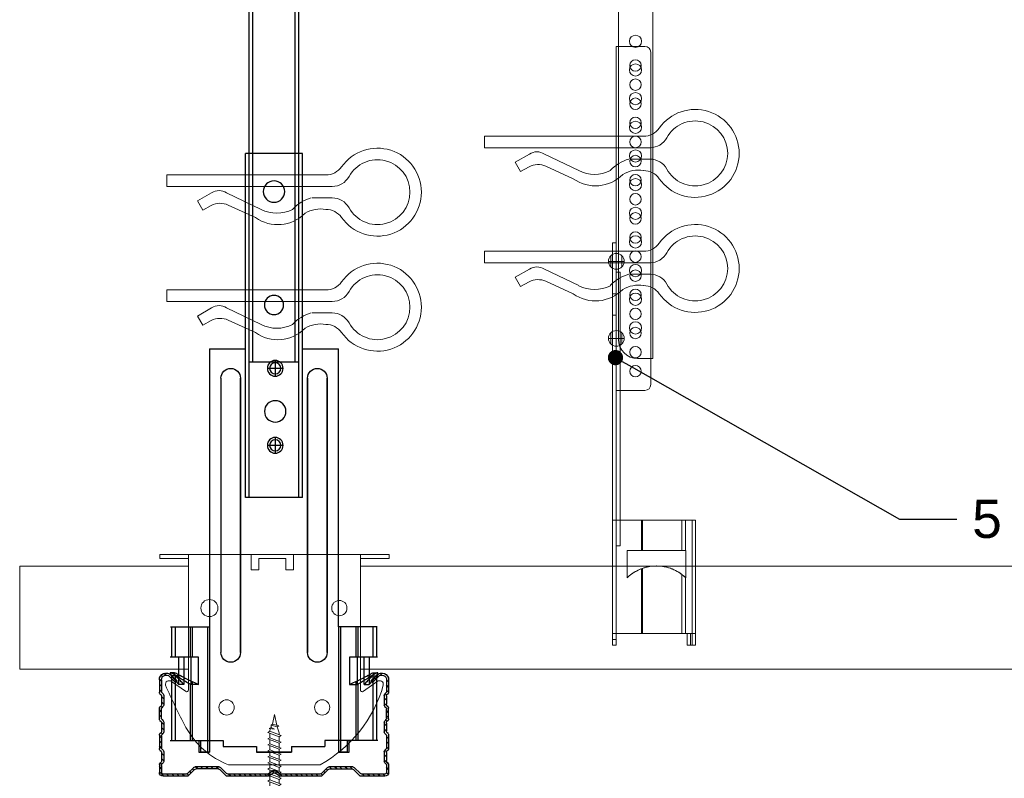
# Model space of a CAD drawing. Header units: millimetres. Extents: x 2264 to 5026, y 1272 to 2447.
# Tile 7 of 18: x 2745 to 3003, y 1948 to 2146. Entities that reach past the tile are written whole.
import ezdxf
from ezdxf import colors
from ezdxf.entities.mleader import LeaderData, LeaderLine
from ezdxf.math import Vec2, Vec3

# ---------------------------------------------------------------- set-up
doc = ezdxf.new("R2010")
doc.units = ezdxf.units.MM
doc.layers.add('_RIGIPS AKCESORIA', color=7, linetype='Continuous', lineweight=18)
doc.layers.add('_RIGIPS PROFIL', color=7, linetype='Continuous', lineweight=18)
doc.styles.get("Standard").update_dxf_attribs({"font": 'arial.ttf'})

# ---------------------------------------------------------------- blocks, each defined once
blk = doc.blocks.new('wieszak noniuszowy bok')
at = {"layer": '_RIGIPS AKCESORIA', "lineweight": 0}
for p, q in [((1390.98, 5092.86), (1390.98, 5179.86)), ((1392.48, 5181.36), (1399.98, 5181.36)), ((1399.98, 5024.65), (1399.98, 5181.36)), ((1399.98, 5129.95), (1399.97, 5129.95)), ((1399.98, 5129.95), (1401, 5129.95)), ((1401, 5129.95), (1401, 5024.65)), ((1401, 5129.95), (1401, 5129.95)), ((1398.54, 5126.58), (1398.54, 5123.65)), ((1399.98, 5126.06), (1399.98, 5102.02)), ((1401.42, 5126.58), (1401.42, 5123.65)), ((1398.96, 5122.28), (1399.98, 5122.28)), ((1398.96, 5122.28), (1399.98, 5122.28)), ((1398.96, 5122.28), (1398.96, 5050.72)), ((1399.98, 5116.66), (1401, 5116.66)), ((1399.98, 5116.63), (1399.98, 5116.66)), ((1399.98, 5116.66), (1399.98, 5116.63)), ((1399.98, 5116.62), (1399.98, 5116.63)), ((1399.98, 5116.63), (1399.98, 5116.56)), ((1399.98, 5116.55), (1399.98, 5116.63)), ((1399.98, 5116.63), (1399.98, 5116.55)), ((1399.98, 5116.55), (1399.98, 5116.62)), ((1399.98, 5116.56), (1399.98, 5116.43)), ((1399.98, 5116.42), (1399.98, 5116.55)), ((1399.98, 5116.41), (1399.98, 5116.55)), ((1399.98, 5116.55), (1399.98, 5116.41)), ((1399.98, 5116.43), (1399.98, 5116.25)), ((1399.98, 5116.24), (1399.98, 5116.42)), ((1399.98, 5116.21), (1399.98, 5116.41)), ((1399.98, 5116.41), (1399.98, 5116.21)), ((1399.98, 5116.25), (1399.98, 5116.01)), ((1399.98, 5116), (1399.98, 5116.24)), ((1399.98, 5115.97), (1399.98, 5116.21)), ((1399.98, 5116.21), (1399.98, 5115.97)), ((1399.98, 5116.01), (1399.98, 5115.74)), ((1399.98, 5115.71), (1399.98, 5116)), ((1399.98, 5115.69), (1399.98, 5115.97)), ((1399.98, 5115.97), (1399.98, 5115.69)), ((1399.98, 5115.74), (1399.98, 5115.41)), ((1399.98, 5115.38), (1399.98, 5115.71)), ((1399.98, 5115.37), (1399.98, 5115.69)), ((1399.98, 5115.69), (1399.98, 5115.37)), ((1399.98, 5115.41), (1399.98, 5115.05)), ((1399.98, 5115.02), (1399.98, 5115.38)), ((1399.98, 5115.02), (1399.98, 5115.37)), ((1399.98, 5115.37), (1399.98, 5115.02)), ((1399.98, 5115.05), (1399.98, 5114.67)), ((1399.98, 5114.65), (1399.98, 5115.02)), ((1399.98, 5114.64), (1399.98, 5115.02)), ((1399.98, 5115.02), (1399.98, 5114.64)), ((1399.98, 5114.67), (1399.98, 5114.28)), ((1399.98, 5114.25), (1399.98, 5114.65)), ((1399.98, 5114.25), (1399.98, 5114.64)), ((1399.98, 5114.64), (1399.98, 5114.25)), ((1399.98, 5114.28), (1399.98, 5113.88)), ((1399.98, 5113.85), (1399.98, 5114.25)), ((1399.98, 5113.84), (1399.98, 5114.25)), ((1399.98, 5114.25), (1399.98, 5113.84)), ((1399.98, 5113.88), (1399.98, 5113.48)), ((1399.98, 5113.46), (1399.98, 5113.85)), ((1399.98, 5113.84), (1399.98, 5113.44)), ((1399.98, 5113.44), (1399.98, 5113.84)), ((1399.98, 5113.48), (1399.98, 5113.1)), ((1399.98, 5113.07), (1399.98, 5113.46)), ((1399.98, 5113.44), (1399.98, 5113.06)), ((1399.98, 5113.06), (1399.98, 5113.44)), ((1399.98, 5113.1), (1399.98, 5112.75)), ((1399.98, 5112.72), (1399.98, 5113.07)), ((1399.98, 5113.06), (1399.98, 5112.68)), ((1399.98, 5112.68), (1399.98, 5113.06)), ((1399.98, 5112.75), (1399.98, 5112.42)), ((1399.98, 5112.4), (1399.98, 5112.72)), ((1399.98, 5112.68), (1399.98, 5112.33)), ((1399.98, 5112.33), (1399.98, 5112.68)), ((1399.98, 5112.42), (1399.98, 5112.14)), ((1399.98, 5112.12), (1399.98, 5112.4)), ((1399.98, 5112.33), (1399.98, 5112)), ((1399.98, 5112), (1399.98, 5112.33)), ((1399.98, 5112.14), (1399.98, 5111.9)), ((1399.98, 5111.89), (1399.98, 5112.12)), ((1399.98, 5112), (1399.98, 5111.72)), ((1399.98, 5111.72), (1399.98, 5112)), ((1399.98, 5111.9), (1399.98, 5111.72)), ((1399.98, 5111.72), (1399.98, 5111.89)), ((1399.98, 5111.72), (1399.98, 5111.6)), ((1399.98, 5111.59), (1399.98, 5111.72)), ((1399.98, 5111.72), (1399.98, 5111.48)), ((1399.98, 5111.48), (1399.98, 5111.72)), ((1399.98, 5111.6), (1399.98, 5111.54)), ((1399.98, 5111.53), (1399.98, 5111.59)), ((1399.98, 5111.54), (1399.98, 5111.53)), ((1399.98, 5111.48), (1399.98, 5111.29)), ((1399.98, 5111.29), (1399.98, 5111.48)), ((1399.98, 5111.29), (1399.98, 5111.15)), ((1399.98, 5111.15), (1399.98, 5111.29)), ((1399.98, 5111.15), (1399.98, 5111.06)), ((1399.98, 5111.06), (1399.98, 5111.15)), ((1399.98, 5111.06), (1399.98, 5111.04)), ((1399.98, 5111.04), (1399.98, 5111.06)), ((1399.98, 5111.04), (1401, 5111.04)), ((1398.54, 5106.42), (1398.54, 5103.49)), ((1401.42, 5106.42), (1401.42, 5103.49)), ((1399.98, 5102.02), (1399.98, 5102.1)), ((1399.98, 5091.36), (1392.48, 5091.36)), ((1400.98, 5057.36), (1379.24, 5057.36)), ((1379.24, 5057.36), (1379.24, 5024.65)), ((1380.12, 5057.36), (1380.12, 5024.65)), ((1381.9, 5057.36), (1381.9, 5049.5)), ((1382.79, 5057.36), (1382.79, 5049.5)), ((1393.13, 5057.36), (1393.13, 5049.5)), ((1393.4, 5057.36), (1393.4, 5049.5)), ((1400.98, 5057.36), (1401, 5057.36)), ((1401, 5057.36), (1400.98, 5057.36)), ((1398.96, 5050.72), (1399.98, 5050.72)), ((1381.81, 5042.35), (1381.81, 5049.5)), ((1397.14, 5049.5), (1381.81, 5049.5)), ((1397.14, 5042.35), (1397.14, 5049.5)), ((1386.15, 5044.9), (1385.83, 5044.8)), ((1385.83, 5044.8), (1386.15, 5044.9)), ((1385.85, 5044.8), (1386.31, 5044.95)), ((1386.31, 5044.95), (1385.85, 5044.8)), ((1386.48, 5045), (1386.15, 5044.9)), ((1386.15, 5044.9), (1386.48, 5045)), ((1386.31, 5044.95), (1386.68, 5045.06)), ((1386.68, 5045.06), (1386.31, 5044.95)), ((1386.81, 5045.09), (1386.48, 5045)), ((1386.48, 5045), (1386.81, 5045.09)), ((1386.68, 5045.06), (1387.07, 5045.15)), ((1387.07, 5045.15), (1386.68, 5045.06)), ((1387.15, 5045.16), (1386.81, 5045.09)), ((1386.81, 5045.09), (1387.15, 5045.16)), ((1387.07, 5045.15), (1387.47, 5045.23)), ((1387.47, 5045.23), (1387.07, 5045.15)), ((1387.49, 5045.23), (1387.15, 5045.16)), ((1387.15, 5045.16), (1387.49, 5045.23)), ((1387.47, 5045.23), (1387.87, 5045.3)), ((1387.87, 5045.3), (1387.47, 5045.23)), ((1387.83, 5045.29), (1387.49, 5045.23)), ((1387.49, 5045.23), (1387.83, 5045.29)), ((1388.14, 5045.33), (1387.83, 5045.29)), ((1387.83, 5045.29), (1388.14, 5045.33)), ((1387.87, 5045.3), (1388.29, 5045.34)), ((1388.29, 5045.34), (1387.87, 5045.3)), ((1388.46, 5045.36), (1388.14, 5045.33)), ((1388.14, 5045.33), (1388.46, 5045.36)), ((1388.29, 5045.34), (1388.72, 5045.39)), ((1388.72, 5045.39), (1388.29, 5045.34)), ((1388.8, 5045.39), (1388.46, 5045.36)), ((1388.46, 5045.36), (1388.8, 5045.39)), ((1388.72, 5045.39), (1389.15, 5045.4)), ((1389.15, 5045.4), (1388.72, 5045.39)), ((1389.13, 5045.4), (1388.8, 5045.39)), ((1388.8, 5045.39), (1389.13, 5045.4)), ((1389.47, 5045.41), (1389.13, 5045.4)), ((1389.13, 5045.4), (1389.47, 5045.41)), ((1389.15, 5045.4), (1389.58, 5045.41)), ((1389.58, 5045.41), (1389.15, 5045.4)), ((1389.47, 5045.41), (1389.46, 5045.41)), ((1389.47, 5045.41), (1389.46, 5045.41)), ((1389.82, 5045.4), (1389.47, 5045.41)), ((1389.47, 5045.41), (1389.82, 5045.4)), ((1389.58, 5045.41), (1390.02, 5045.39)), ((1390.02, 5045.39), (1389.58, 5045.41)), ((1390.16, 5045.39), (1389.82, 5045.4)), ((1389.82, 5045.4), (1390.16, 5045.39)), ((1390.02, 5045.39), (1390.46, 5045.37)), ((1390.46, 5045.37), (1390.02, 5045.39)), ((1390.51, 5045.36), (1390.16, 5045.39)), ((1390.16, 5045.39), (1390.51, 5045.36)), ((1390.46, 5045.37), (1390.89, 5045.32)), ((1390.89, 5045.32), (1390.46, 5045.37)), ((1390.86, 5045.32), (1390.51, 5045.36)), ((1390.51, 5045.36), (1390.86, 5045.32)), ((1391.21, 5045.27), (1390.86, 5045.32)), ((1390.86, 5045.32), (1391.21, 5045.27)), ((1390.89, 5045.32), (1391.33, 5045.25)), ((1391.33, 5045.25), (1390.89, 5045.32)), ((1391.55, 5045.21), (1391.21, 5045.27)), ((1391.21, 5045.27), (1391.55, 5045.21)), ((1391.33, 5045.25), (1391.75, 5045.17)), ((1391.75, 5045.17), (1391.33, 5045.25)), ((1391.89, 5045.14), (1391.55, 5045.21)), ((1391.55, 5045.21), (1391.89, 5045.14)), ((1391.75, 5045.17), (1392.17, 5045.07)), ((1392.17, 5045.07), (1391.75, 5045.17)), ((1392.22, 5045.07), (1391.89, 5045.14)), ((1391.89, 5045.14), (1392.22, 5045.07)), ((1392.17, 5045.07), (1392.57, 5044.97)), ((1392.57, 5044.97), (1392.17, 5045.07)), ((1392.55, 5044.98), (1392.22, 5045.07)), ((1392.22, 5045.07), (1392.55, 5044.98)), ((1393.17, 5044.78), (1392.55, 5044.98)), ((1392.55, 5044.98), (1393.17, 5044.78)), ((1392.57, 5044.97), (1392.96, 5044.85)), ((1392.96, 5044.85), (1392.57, 5044.97)), ((1381.81, 5042.35), (1381.8, 5042.35)), ((1381.81, 5042.35), (1381.8, 5042.35)), ((1381.81, 5042.35), (1382.29, 5042.77)), ((1382.29, 5042.77), (1381.81, 5042.35)), ((1381.81, 5042.35), (1381.86, 5042.39)), ((1381.86, 5042.39), (1381.81, 5042.35)), ((1381.86, 5042.39), (1381.9, 5042.43)), ((1381.9, 5042.43), (1381.86, 5042.39)), ((1381.9, 5042.43), (1381.98, 5042.51)), ((1381.98, 5042.51), (1381.9, 5042.43)), ((1381.9, 5042.43), (1381.9, 5027.72)), ((1381.98, 5042.51), (1382.21, 5042.72)), ((1382.21, 5042.72), (1381.98, 5042.51)), ((1382.21, 5042.72), (1382.46, 5042.91)), ((1382.46, 5042.91), (1382.21, 5042.72)), ((1382.29, 5042.77), (1382.79, 5043.18)), ((1382.79, 5043.18), (1382.29, 5042.77)), ((1382.46, 5042.91), (1382.71, 5043.12)), ((1382.71, 5043.12), (1382.46, 5042.91)), ((1382.71, 5043.12), (1382.98, 5043.31)), ((1382.98, 5043.31), (1382.71, 5043.12)), ((1383.01, 5043.34), (1382.79, 5043.18)), ((1382.79, 5043.18), (1383.01, 5043.34)), ((1382.79, 5043.18), (1382.79, 5027.72)), ((1382.98, 5043.31), (1383.31, 5043.54)), ((1383.31, 5043.54), (1382.98, 5043.31)), ((1383.24, 5043.5), (1383.01, 5043.34)), ((1383.01, 5043.34), (1383.24, 5043.5)), ((1383.66, 5043.77), (1383.24, 5043.5)), ((1383.24, 5043.5), (1383.66, 5043.77)), ((1383.31, 5043.54), (1383.68, 5043.78)), ((1383.68, 5043.78), (1383.31, 5043.54)), ((1384.13, 5044.04), (1383.66, 5043.77)), ((1383.66, 5043.77), (1384.13, 5044.04)), ((1383.68, 5043.78), (1384.07, 5044.01)), ((1384.07, 5044.01), (1383.68, 5043.78)), ((1384.07, 5044.01), (1384.49, 5044.23)), ((1384.49, 5044.23), (1384.07, 5044.01)), ((1384.65, 5044.31), (1384.13, 5044.04)), ((1384.13, 5044.04), (1384.65, 5044.31)), ((1384.49, 5044.23), (1384.92, 5044.44)), ((1384.92, 5044.44), (1384.49, 5044.23)), ((1384.93, 5044.44), (1384.65, 5044.31)), ((1384.65, 5044.31), (1384.93, 5044.44)), ((1384.92, 5044.44), (1385.38, 5044.63)), ((1385.38, 5044.63), (1384.92, 5044.44)), ((1385.23, 5044.57), (1384.93, 5044.44)), ((1384.93, 5044.44), (1385.23, 5044.57)), ((1385.53, 5044.69), (1385.23, 5044.57)), ((1385.23, 5044.57), (1385.53, 5044.69)), ((1385.34, 5044.62), (1385.33, 5044.62)), ((1385.34, 5044.62), (1385.33, 5044.62)), ((1385.38, 5044.63), (1385.85, 5044.8)), ((1385.85, 5044.8), (1385.38, 5044.63)), ((1385.83, 5044.8), (1385.53, 5044.69)), ((1385.53, 5044.69), (1385.83, 5044.8)), ((1392.96, 5044.85), (1393.41, 5044.69)), ((1393.41, 5044.69), (1392.96, 5044.85)), ((1393.13, 5044.79), (1393.13, 5027.72)), ((1393.54, 5044.63), (1393.17, 5044.78)), ((1393.17, 5044.78), (1393.54, 5044.63)), ((1393.4, 5044.69), (1393.4, 5027.72)), ((1393.41, 5044.69), (1393.86, 5044.51)), ((1393.86, 5044.51), (1393.41, 5044.69)), ((1393.92, 5044.48), (1393.54, 5044.63)), ((1393.54, 5044.63), (1393.92, 5044.48)), ((1393.6, 5044.62), (1393.59, 5044.62)), ((1393.6, 5044.62), (1393.59, 5044.62)), ((1393.86, 5044.51), (1394.29, 5044.31)), ((1394.29, 5044.31), (1393.86, 5044.51)), ((1394.29, 5044.31), (1393.92, 5044.48)), ((1393.92, 5044.48), (1394.29, 5044.31)), ((1394.65, 5044.13), (1394.29, 5044.31)), ((1394.29, 5044.31), (1394.72, 5044.09)), ((1394.72, 5044.09), (1394.29, 5044.31)), ((1394.29, 5044.31), (1394.65, 5044.13)), ((1395, 5043.94), (1394.65, 5044.13)), ((1394.65, 5044.13), (1395, 5043.94)), ((1394.72, 5044.09), (1395.13, 5043.86)), ((1395.13, 5043.86), (1394.72, 5044.09)), ((1395.35, 5043.73), (1395, 5043.94)), ((1395, 5043.94), (1395.35, 5043.73)), ((1395.13, 5043.86), (1395.53, 5043.61)), ((1395.53, 5043.61), (1395.13, 5043.86)), ((1395.67, 5043.52), (1395.35, 5043.73)), ((1395.35, 5043.73), (1395.67, 5043.52)), ((1395.53, 5043.61), (1395.92, 5043.35)), ((1395.92, 5043.35), (1395.53, 5043.61)), ((1396, 5043.29), (1395.67, 5043.52)), ((1395.67, 5043.52), (1396, 5043.29)), ((1395.92, 5043.35), (1396.3, 5043.07)), ((1396.3, 5043.07), (1395.92, 5043.35)), ((1396.3, 5043.06), (1396, 5043.29)), ((1396, 5043.29), (1396.3, 5043.06)), ((1396.3, 5043.07), (1396.73, 5042.72)), ((1396.73, 5042.72), (1396.3, 5043.07)), ((1396.59, 5042.83), (1396.3, 5043.06)), ((1396.3, 5043.06), (1396.59, 5042.83)), ((1396.87, 5042.59), (1396.59, 5042.83)), ((1396.59, 5042.83), (1396.87, 5042.59)), ((1396.73, 5042.72), (1397.14, 5042.35)), ((1397.14, 5042.35), (1396.73, 5042.72)), ((1397.14, 5042.35), (1396.87, 5042.59)), ((1396.87, 5042.59), (1397.14, 5042.35)), ((1397.14, 5042.35), (1397.13, 5042.35)), ((1397.14, 5042.35), (1397.13, 5042.35)), ((1379.24, 5027.72), (1401, 5027.72)), ((1380.57, 5027.72), (1380.57, 5024.65)), ((1381.46, 5024.65), (1381.46, 5027.72)), ((1379.24, 5024.65), (1381.46, 5024.65)), ((1399.98, 5026.19), (1401, 5026.19)), ((1401, 5024.65), (1399.98, 5024.65))]:
    blk.add_line(p, q, dxfattribs=at)
at = {"layer": '_RIGIPS AKCESORIA'}
for p, q in [((1397.92, 5125.12), (1402.03, 5125.12)), ((1397.92, 5104.96), (1402.03, 5104.96))]:
    blk.add_line(p, q, dxfattribs=at)
for centre, radius in [((1394.98, 5176.36), 1.5), ((1394.98, 5171.36), 1.5), ((1394.98, 5166.36), 1.5), ((1394.98, 5161.36), 1.5), ((1394.98, 5156.36), 1.5), ((1394.98, 5151.36), 1.5), ((1394.98, 5146.36), 1.5), ((1394.98, 5141.36), 1.5), ((1394.98, 5136.36), 1.5), ((1394.98, 5131.36), 1.5), ((1394.98, 5126.36), 1.5), ((1399.98, 5125.12), 2.06), ((1394.98, 5121.36), 1.5), ((1394.98, 5116.36), 1.5), ((1394.98, 5111.36), 1.5), ((1394.98, 5106.36), 1.5), ((1399.98, 5104.96), 2.06), ((1394.98, 5101.36), 1.5), ((1394.98, 5096.36), 1.5)]:
    blk.add_circle(centre, radius, dxfattribs=at)
at = {"layer": '_RIGIPS AKCESORIA', "lineweight": 0}
for centre, start, end in [((1392.48, 5179.86), 90, 180), ((1392.48, 5092.86), 180, 270)]:
    blk.add_arc(centre, 1.5, start, end, dxfattribs=at)
blk = doc.blocks.new('klamra')
at = {"layer": '_RIGIPS AKCESORIA'}
for p, q in [((6828.19, 2764.92), (6828.19, 2806.53)), ((6831.19, 2764.92), (6831.19, 2808.19)), ((6834.19, 2802.92), (6834.19, 2808.19)), ((6832.87, 2780.55), (6837.19, 2789.57)), ((6839.31, 2788.09), (6836.06, 2780.95)), ((6832.86, 2776.63), (6835, 2772.92)), ((6836.19, 2776.54), (6837.38, 2774.29)), ((6835, 2772.92), (6837.38, 2774.29)), ((6831.19, 2764.92), (6828.19, 2764.92))]:
    blk.add_line(p, q, dxfattribs=at)
for centre, radius, start, end in [((6832.69, 2820.02), 11.5, 305.1527, 234.8473), ((6832.69, 2820.02), 8.5, 298.7822, 241.2178), ((6826.19, 2808.19), 5, 0, 61.2178), ((6839.19, 2808.19), 5, 118.7822, 180), ((6823.19, 2806.53), 5, 0, 54.8473), ((6842.19, 2806.53), 5, 125.1527, 180), ((6845.23, 2805.18), 8.16, 170.4436, 210.2847), ((6843.93, 2805.32), 10.09, 195.2653, 228.1308), ((6831.19, 2793.92), 10, 324.3132, 45.573), ((6829.23, 2793.69), 8.97, 332.6387, 27.3613), ((6835.87, 2778.58), 3.59, 146.8414, 212.9715), ((6840.61, 2778.88), 5, 155.5109, 207.8622)]:
    blk.add_arc(centre, radius, start, end, dxfattribs=at)
blk = doc.blocks.new('noniusz gorny')
at = {"layer": '_RIGIPS AKCESORIA'}
for p, q in [((1619.18, 5099.69), (1619.18, 5389.69)), ((1628.18, 5104.69), (1628.18, 5368.79)), ((1623.18, 5099.69), (1619.18, 5099.69))]:
    blk.add_line(p, q, dxfattribs=at)
for centre in [(1623.73, 5182.69), (1623.73, 5175.19), (1623.73, 5167.69), (1623.73, 5160.19), (1623.73, 5152.69), (1623.73, 5145.19), (1623.73, 5137.69), (1623.73, 5130.19), (1623.73, 5122.69), (1623.73, 5115.19), (1623.73, 5107.69)]:
    blk.add_circle(centre, 1.6, dxfattribs=at)
blk.add_arc((1623.18, 5104.69), 5, 270, 0, dxfattribs=at)
blk = doc.blocks.new('CD 60 ULTRASTIL')
h = blk.add_hatch()
h.set_pattern_fill('ANSI31', color=256, scale=0.3, style=0)
h.paths.add_polyline_path([(542.88, 684.5, -0.302776), (543.49, 684.5), (544.54, 683.79, 0.148069), (544.85, 683.7), (555.42, 683.7, 0.198912), (555.81, 683.86), (557.38, 685.44, -0.198912), (557.77, 685.6), (563.59, 685.6, -0.198912), (563.98, 685.44), (565.55, 683.86, 0.198912), (565.94, 683.7), (572.18, 683.7, 0.414214), (573.18, 684.7), (573.18, 686.74, 0.198912), (573.02, 687.12), (572.74, 687.4, -0.198912), (572.58, 687.79), (572.58, 689.87, -0.198912), (572.74, 690.26), (573.02, 690.54, 0.198912), (573.18, 690.93), (573.18, 694.47, 0.198912), (573.02, 694.86), (572.74, 695.14, -0.198912), (572.58, 695.53), (572.58, 697.61, -0.198912), (572.74, 698), (573.02, 698.28, 0.198912), (573.18, 698.67), (573.18, 701.47, 0.198912), (573.02, 701.86), (572.74, 702.14, -0.198912), (572.58, 702.53), (572.58, 704.61, -0.198912), (572.74, 705), (573.02, 705.28, 0.198912), (573.18, 705.67), (573.18, 708.9, 0.666128), (570.12, 710.18), (568.55, 708.63), (568.93, 708.24), (570.5, 709.79, -0.666128), (572.63, 708.9), (572.63, 705.9, -0.198912), (572.47, 705.51), (572.19, 705.23, 0.198912), (572.03, 704.84), (572.03, 702.3, 0.198912), (572.19, 701.91), (572.47, 701.63, -0.198912), (572.63, 701.25), (572.63, 698.9, -0.198912), (572.47, 698.51), (572.19, 698.23, 0.198912), (572.03, 697.84), (572.03, 695.3, 0.198912), (572.19, 694.91), (572.47, 694.63, -0.198912), (572.63, 694.25), (572.63, 691.16, -0.198912), (572.47, 690.77), (572.19, 690.49, 0.198912), (572.03, 690.1), (572.03, 687.56, 0.198912), (572.19, 687.17), (572.47, 686.9, -0.198912), (572.63, 686.51), (572.63, 684.7, -0.414214), (572.18, 684.25), (566.17, 684.25, -0.198912), (565.78, 684.41), (564.2, 685.99, 0.198912), (563.82, 686.15), (557.55, 686.15, 0.198912), (557.16, 685.99), (555.58, 684.41, -0.198912), (555.19, 684.25), (545.01, 684.25, -0.148069), (544.71, 684.34), (543.49, 685.16, 0.302776), (542.88, 685.16), (541.65, 684.34, -0.148069), (541.35, 684.25), (531.17, 684.25, -0.198912), (530.78, 684.41), (529.2, 685.99, 0.198912), (528.82, 686.15), (522.55, 686.15, 0.198912), (522.16, 685.99), (520.58, 684.41, -0.198912), (520.19, 684.25), (514.18, 684.25, -0.414214), (513.73, 684.7), (513.73, 686.51, -0.198912), (513.89, 686.9), (514.17, 687.17, 0.198912), (514.33, 687.56), (514.33, 690.1, 0.198912), (514.17, 690.49), (513.89, 690.77, -0.198912), (513.73, 691.16), (513.73, 694.25, -0.198912), (513.89, 694.63), (514.17, 694.91, 0.198912), (514.33, 695.3), (514.33, 697.84, 0.198912), (514.17, 698.23), (513.89, 698.51, -0.198912), (513.73, 698.9), (513.73, 701.25, -0.198912), (513.89, 701.63), (514.17, 701.91, 0.198912), (514.33, 702.3), (514.33, 704.84, 0.198912), (514.17, 705.23), (513.89, 705.51, -0.198912), (513.73, 705.9), (513.73, 708.9, -0.666128), (515.86, 709.79), (517.43, 708.24), (517.81, 708.63), (516.25, 710.18, 0.666128), (513.18, 708.9), (513.18, 705.67, 0.198912), (513.34, 705.28), (513.62, 705, -0.198912), (513.78, 704.61), (513.78, 702.53, -0.198912), (513.62, 702.14), (513.34, 701.86, 0.198912), (513.18, 701.47), (513.18, 698.67, 0.198912), (513.34, 698.28), (513.62, 698, -0.198912), (513.78, 697.61), (513.78, 695.53, -0.198912), (513.62, 695.14), (513.34, 694.86, 0.198912), (513.18, 694.47), (513.18, 690.93, 0.198912), (513.34, 690.54), (513.62, 690.26, -0.198912), (513.78, 689.87), (513.78, 687.79, -0.198912), (513.62, 687.4), (513.34, 687.12, 0.198912), (513.18, 686.74), (513.18, 684.7, 0.414214), (514.18, 683.7), (520.42, 683.7, 0.198912), (520.81, 683.86), (522.38, 685.44, -0.198912), (522.77, 685.6), (528.59, 685.6, -0.198912), (528.98, 685.44), (530.55, 683.86, 0.198912), (530.94, 683.7), (541.51, 683.7, 0.148069), (541.82, 683.79)])
for p, q in [((513.18, 708.9), (513.18, 705.67)), ((513.73, 708.9), (513.73, 705.9)), ((515.86, 709.79), (517.43, 708.24)), ((516.25, 710.18), (517.81, 708.63)), ((517.43, 708.24), (517.81, 708.63)), ((570.12, 710.18), (568.55, 708.63)), ((568.93, 708.24), (568.55, 708.63)), ((570.5, 709.79), (568.93, 708.24)), ((572.63, 708.9), (572.63, 705.9)), ((573.18, 708.9), (573.18, 705.67)), ((513.34, 705.28), (513.62, 705)), ((513.78, 704.61), (513.78, 702.53)), ((513.89, 705.51), (514.17, 705.23)), ((514.33, 704.84), (514.33, 702.3)), ((572.03, 704.84), (572.03, 702.3)), ((572.47, 705.51), (572.19, 705.23)), ((572.58, 704.61), (572.58, 702.53)), ((573.02, 705.28), (572.74, 705)), ((513.18, 698.67), (513.18, 701.47)), ((513.34, 701.86), (513.62, 702.14)), ((513.73, 698.9), (513.73, 701.25)), ((513.89, 701.63), (514.17, 701.91)), ((572.47, 701.63), (572.19, 701.91)), ((572.63, 698.9), (572.63, 701.25)), ((573.02, 701.86), (572.74, 702.14)), ((573.18, 698.67), (573.18, 701.47)), ((513.34, 698.28), (513.62, 698)), ((513.89, 698.51), (514.17, 698.23)), ((572.47, 698.51), (572.19, 698.23)), ((573.02, 698.28), (572.74, 698)), ((513.78, 697.61), (513.78, 695.53)), ((514.33, 697.84), (514.33, 695.3)), ((572.03, 697.84), (572.03, 695.3)), ((572.58, 697.61), (572.58, 695.53)), ((513.18, 694.47), (513.18, 690.93)), ((513.34, 694.86), (513.62, 695.14)), ((513.73, 694.25), (513.73, 691.16)), ((513.89, 694.63), (514.17, 694.91)), ((572.47, 694.63), (572.19, 694.91)), ((572.63, 694.25), (572.63, 691.16)), ((573.02, 694.86), (572.74, 695.14)), ((573.18, 694.47), (573.18, 690.93)), ((513.34, 690.54), (513.62, 690.26)), ((513.89, 690.77), (514.17, 690.49)), ((572.47, 690.77), (572.19, 690.49)), ((573.02, 690.54), (572.74, 690.26)), ((513.78, 689.87), (513.78, 687.79)), ((514.33, 690.1), (514.33, 687.56)), ((572.03, 690.1), (572.03, 687.56)), ((572.58, 689.87), (572.58, 687.79)), ((513.18, 686.74), (513.18, 684.7)), ((513.34, 687.12), (513.62, 687.4)), ((513.73, 686.51), (513.73, 684.7)), ((513.89, 686.9), (514.17, 687.17)), ((520.58, 684.41), (522.16, 685.99)), ((520.81, 683.86), (522.38, 685.44)), ((522.55, 686.15), (528.82, 686.15)), ((528.59, 685.6), (522.77, 685.6)), ((530.55, 683.86), (528.98, 685.44)), ((530.78, 684.41), (529.2, 685.99)), ((555.58, 684.41), (557.16, 685.99)), ((555.81, 683.86), (557.38, 685.44)), ((557.55, 686.15), (563.82, 686.15)), ((557.77, 685.6), (563.59, 685.6)), ((565.55, 683.86), (563.98, 685.44)), ((565.78, 684.41), (564.2, 685.99)), ((572.47, 686.9), (572.19, 687.17)), ((572.63, 686.51), (572.63, 684.7)), ((573.02, 687.12), (572.74, 687.4)), ((573.18, 686.74), (573.18, 684.7)), ((514.18, 684.25), (520.19, 684.25)), ((514.18, 683.7), (520.42, 683.7)), ((530.94, 683.7), (541.51, 683.7)), ((531.17, 684.25), (541.35, 684.25)), ((541.65, 684.34), (542.88, 685.16)), ((541.82, 683.79), (542.88, 684.5)), ((544.71, 684.34), (543.49, 685.16)), ((544.54, 683.79), (543.49, 684.5)), ((544.85, 683.7), (555.42, 683.7)), ((545.01, 684.25), (555.19, 684.25)), ((565.94, 683.7), (572.18, 683.7)), ((566.17, 684.25), (572.18, 684.25))]:
    blk.add_line(p, q)
for centre, radius, start, end in [((514.98, 708.9), 1.8, 45.3251, 180), ((514.98, 708.9), 1.25, 45.3251, 180), ((571.38, 708.9), 1.8, 360, 134.6749), ((571.38, 708.9), 1.25, 360, 134.6749), ((513.73, 705.67), 0.55, 180, 225), ((513.23, 704.61), 0.55, 0, 45), ((514.28, 705.9), 0.55, 180, 225), ((513.78, 704.84), 0.55, 0, 45), ((572.58, 704.84), 0.55, 135, 180), ((572.08, 705.9), 0.55, 315, 0), ((573.13, 704.61), 0.55, 135, 180), ((572.63, 705.67), 0.55, 315, 0), ((513.73, 701.47), 0.55, 135, 180), ((513.23, 702.53), 0.55, 315, 0), ((514.28, 701.25), 0.55, 135, 180), ((513.78, 702.3), 0.55, 315, 0), ((572.58, 702.3), 0.55, 180, 225), ((572.08, 701.25), 0.55, 0, 45), ((573.13, 702.53), 0.55, 180, 225), ((572.63, 701.47), 0.55, 0, 45), ((513.73, 698.67), 0.55, 180, 225), ((514.28, 698.9), 0.55, 180, 225), ((572.08, 698.9), 0.55, 315, 0), ((572.63, 698.67), 0.55, 315, 0), ((513.23, 697.61), 0.55, 360, 45), ((513.78, 697.84), 0.55, 0, 45), ((572.58, 697.84), 0.55, 135, 180), ((573.13, 697.61), 0.55, 135, 180), ((513.73, 694.47), 0.55, 135, 180), ((513.23, 695.53), 0.55, 315, 0), ((514.28, 694.25), 0.55, 135, 180), ((513.78, 695.3), 0.55, 315, 0), ((572.58, 695.3), 0.55, 180, 225), ((572.08, 694.25), 0.55, 0, 45), ((573.13, 695.53), 0.55, 180, 225), ((572.63, 694.47), 0.55, 0, 45), ((513.73, 690.93), 0.55, 180, 225), ((514.28, 691.16), 0.55, 180, 225), ((572.08, 691.16), 0.55, 315, 0), ((572.63, 690.93), 0.55, 315, 0), ((513.23, 689.87), 0.55, 0, 45), ((513.78, 690.1), 0.55, 360, 45), ((572.58, 690.1), 0.55, 135, 180), ((573.13, 689.87), 0.55, 135, 180), ((513.73, 686.74), 0.55, 135, 180), ((513.23, 687.79), 0.55, 315, 0), ((514.28, 686.51), 0.55, 135, 180), ((513.78, 687.56), 0.55, 315, 360), ((522.55, 685.6), 0.55, 90, 135), ((522.77, 685.05), 0.55, 90, 135), ((528.59, 685.05), 0.55, 45, 90), ((528.82, 685.6), 0.55, 45, 90), ((557.55, 685.6), 0.55, 90, 135), ((557.77, 685.05), 0.55, 90, 135), ((563.59, 685.05), 0.55, 45, 90), ((563.82, 685.6), 0.55, 45, 90), ((572.58, 687.56), 0.55, 180, 225), ((572.08, 686.51), 0.55, 360, 45), ((573.13, 687.79), 0.55, 180, 225), ((572.63, 686.74), 0.55, 360, 45), ((514.18, 684.7), 1, 180, 270), ((514.18, 684.7), 0.45, 180, 270), ((520.19, 684.8), 0.55, 270, 315), ((520.42, 684.25), 0.55, 270, 315), ((530.94, 684.25), 0.55, 225, 270), ((531.17, 684.8), 0.55, 225, 270), ((541.35, 684.8), 0.55, 270, 303.6901), ((541.51, 684.25), 0.55, 270, 303.6901), ((543.18, 684.7), 0.55, 56.3099, 123.6901), ((543.18, 684.04), 0.55, 56.3099, 123.6901), ((544.85, 684.25), 0.55, 236.3099, 270), ((545.01, 684.8), 0.55, 236.3099, 270), ((555.19, 684.8), 0.55, 270, 315), ((555.42, 684.25), 0.55, 270, 315), ((565.94, 684.25), 0.55, 225, 270), ((566.17, 684.8), 0.55, 225, 270), ((572.18, 684.7), 1, 270, 0), ((572.18, 684.7), 1, 270, 360), ((572.18, 684.7), 0.45, 270, 360)]:
    blk.add_arc(centre, radius, start, end)
blk = doc.blocks.new('Lacznik krzyzowy (widok2)')
at = {"layer": '_RIGIPS AKCESORIA'}
for p, q in [((94.8, 91.5, 218.36), (94.8, 90.5, 218.36)), ((94.8, 91.5, 218.36), (154.8, 91.5, 218.36)), ((94.8, 90.5, 218.36), (102.3, 90.5, 218.36)), ((102.3, 56.12, 218.36), (102.3, 91.5, 218.36)), ((119.8, 91.5, 218.36), (119.8, 87.5, 218.36)), ((121.8, 87.5, 218.36), (121.8, 90.5, 218.36)), ((121.8, 90.5, 218.36), (128.85, 90.5, 218.36)), ((128.85, 90.5, 218.36), (128.85, 87.5, 218.36)), ((130.85, 91.5, 218.36), (130.85, 87.5, 218.36)), ((147.3, 91.5, 218.36), (147.3, 56.12, 218.36)), ((154.8, 90.5, 218.36), (147.3, 90.5, 218.36)), ((154.8, 91.5, 218.36), (154.8, 90.5, 218.36)), ((119.8, 87.5, 218.36), (121.8, 87.5, 218.36)), ((128.85, 87.5, 218.36), (130.85, 87.5, 218.36)), ((97.87, 58.32, 218.36), (101.51, 55.71, 218.36)), ((148.09, 55.71, 218.36), (151.73, 58.32, 218.36)), ((136.8, 36.5, 218.36), (112.81, 36.5, 218.36))]:
    blk.add_line(p, q, dxfattribs=at)
for centre, radius in [((107.8, 77.5, 218.36), 2), ((141.8, 77.5, 218.36), 2.24), ((112.3, 51.5, 218.36), 2), ((137.3, 51.5, 218.36), 2)]:
    blk.add_circle(centre, radius, dxfattribs=at)
for centre, radius, start, end in [((97.29, 57.5, 218.36), 1, 122.1388, 189.8152), ((129.61, 66.77, 218.36), 34.62, 195.8211, 240.9602), ((97.29, 57.5, 218.36), 1, 54.4623, 122.1388), ((12.5, 118.8, 218.36), 153.64, 331.826, 336.4146), ((152.32, 57.5, 218.36), 1, 350.1848, 125.5377), ((101.8, 56.12, 218.36), 0.5, 234.4623, 0), ((147.8, 56.12, 218.36), 0.5, 180, 305.5377), ((129.12, 56.49, 218.36), 21.41, 291.013, 331.4749)]:
    blk.add_arc(centre, radius, start, end, dxfattribs=at)
blk = doc.blocks.new('wieszak noniuszowy widok')
for p, q in [((367.75, 93.63), (382.75, 93.63)), ((367.75, 3.63), (367.75, 93.63)), ((368.75, 3.63), (368.75, 93.63)), ((381.75, 3.63), (381.75, 93.63)), ((382.75, 3.63), (382.75, 93.63)), ((367.75, 42.47), (358.34, 42.47)), ((358.34, -30.29), (358.34, 42.47)), ((392.15, 42.47), (382.75, 42.47)), ((392.15, 42.47), (392.15, -30.29)), ((392.15, 42.47), (392.15, -30.29)), ((374.93, 39.42), (374.93, 35.32)), ((372.87, 37.38), (376.99, 37.38)), ((361.34, -36.95), (361.34, 34.79)), ((361.34, 34.79), (361.34, -36.95)), ((366.47, 34.79), (366.47, -36.95)), ((366.47, -36.95), (366.47, 34.79)), ((384.02, -36.95), (384.02, 34.79)), ((384.02, 34.79), (384.02, -36.95)), ((389.14, 34.79), (389.14, -36.95)), ((389.14, 34.79), (389.14, -36.95)), ((374.93, 19.27), (374.93, 15.17)), ((372.87, 17.23), (376.99, 17.23)), ((367.75, 3.63), (382.75, 3.63)), ((348.22, -30.29), (358.37, -30.29)), ((348.44, -30.29), (348.44, -38.17)), ((349.43, -30.29), (349.43, -38.17)), ((353.28, -30.29), (353.28, -38.17)), ((353.8, -30.29), (353.8, -38.17)), ((357.85, -30.29), (357.85, -63.08)), ((358.37, -30.29), (358.37, -63.08)), ((392.13, -30.29), (392.13, -63.08)), ((392.15, -30.29), (392.15, -60.01)), ((392.15, -30.29), (392.15, -60.01)), ((402.37, -30.29), (392.16, -30.29)), ((392.64, -30.29), (392.64, -63.08)), ((396.7, -30.29), (396.7, -38.17)), ((397.21, -30.29), (397.21, -38.17)), ((401.07, -30.29), (401.07, -38.17)), ((402.06, -30.29), (402.06, -38.17)), ((348.13, -38.17), (355.47, -38.17)), ((350.32, -38.17), (350.32, -45.34)), ((351.68, -45.34), (351.68, -38.17)), ((353.44, -45.34), (353.44, -38.17)), ((355.47, -38.17), (355.47, -45.34)), ((395.03, -45.34), (395.03, -38.17)), ((395.03, -38.17), (402.39, -38.17)), ((397.05, -38.17), (397.05, -45.34)), ((398.82, -38.17), (398.82, -45.34)), ((400.18, -45.34), (400.18, -38.17)), ((348.11, -42.32), (348.14, -42.29)), ((348.11, -42.37), (348.11, -42.32)), ((348.12, -42.43), (348.11, -42.37)), ((348.15, -42.51), (348.12, -42.43)), ((348.14, -42.29), (348.17, -42.28)), ((348.19, -42.61), (348.15, -42.51)), ((348.17, -42.28), (348.23, -42.28)), ((349.22, -42.28), (348.19, -42.28)), ((348.26, -42.72), (348.19, -42.61)), ((348.23, -42.28), (348.31, -42.3)), ((348.34, -42.84), (348.26, -42.72)), ((348.31, -42.3), (348.41, -42.34)), ((348.45, -43), (348.34, -42.84)), ((348.41, -42.34), (348.53, -42.39)), ((348.44, -42.99), (348.44, -60.01)), ((348.58, -43.18), (348.45, -43)), ((349.57, -43.07), (348.5, -43.07)), ((348.53, -42.39), (348.66, -42.46)), ((348.72, -43.37), (348.58, -43.18)), ((348.66, -42.46), (348.81, -42.54)), ((348.89, -43.59), (348.72, -43.37)), ((348.81, -42.54), (348.96, -42.63)), ((349.08, -43.83), (348.89, -43.59)), ((348.96, -42.63), (349.14, -42.73)), ((349.15, -42.29), (349.13, -42.32)), ((349.13, -42.32), (349.13, -42.36)), ((349.13, -42.36), (349.14, -42.41)), ((349.14, -42.41), (349.16, -42.47)), ((349.14, -42.73), (349.38, -42.88)), ((349.18, -42.28), (349.15, -42.29)), ((349.16, -42.47), (349.19, -42.54)), ((349.22, -42.28), (349.18, -42.28)), ((349.19, -42.54), (349.24, -42.62)), ((349.28, -42.28), (349.22, -42.28)), ((349.24, -42.62), (349.3, -42.71)), ((349.34, -42.29), (349.28, -42.28)), ((349.3, -42.71), (349.44, -42.91)), ((349.43, -42.32), (349.34, -42.29)), ((349.38, -42.88), (349.66, -43.05)), ((349.52, -42.35), (349.43, -42.32)), ((349.43, -42.9), (349.43, -60.01)), ((349.44, -42.91), (349.55, -43.05)), ((349.62, -42.4), (349.52, -42.35)), ((349.55, -43.05), (349.68, -43.2)), ((349.74, -42.46), (349.62, -42.4)), ((349.66, -43.05), (349.96, -43.25)), ((350.92, -43.07), (349.68, -43.07)), ((349.68, -43.2), (349.82, -43.37)), ((349.88, -42.52), (349.74, -42.46)), ((349.82, -43.37), (349.98, -43.56)), ((350.03, -42.6), (349.88, -42.52)), ((349.96, -43.25), (350.28, -43.46)), ((349.98, -43.56), (350.15, -43.76)), ((350.2, -42.69), (350.03, -42.6)), ((350.15, -43.76), (350.34, -43.96)), ((350.38, -42.79), (350.2, -42.69)), ((350.28, -43.46), (350.63, -43.68)), ((350.58, -42.89), (350.38, -42.79)), ((350.78, -43), (350.58, -42.89)), ((350.63, -43.68), (350.99, -43.91)), ((351, -43.12), (350.78, -43)), ((351.23, -43.25), (351, -43.12)), ((351.48, -43.37), (351.23, -43.25)), ((351.99, -43.64), (351.48, -43.37)), ((352.52, -43.92), (351.99, -43.64)), ((398.51, -43.64), (397.98, -43.92)), ((399.02, -43.37), (398.51, -43.64)), ((399.26, -43.25), (399.02, -43.37)), ((399.49, -43.12), (399.26, -43.25)), ((399.71, -43), (399.49, -43.12)), ((399.51, -43.91), (399.87, -43.68)), ((399.58, -43.07), (400.82, -43.07)), ((399.92, -42.89), (399.71, -43)), ((399.87, -43.68), (400.21, -43.46)), ((400.12, -42.79), (399.92, -42.89)), ((400.3, -42.69), (400.12, -42.79)), ((400.16, -43.96), (400.35, -43.76)), ((400.21, -43.46), (400.54, -43.25)), ((400.46, -42.6), (400.3, -42.69)), ((400.35, -43.76), (400.52, -43.56)), ((400.62, -42.52), (400.46, -42.6)), ((400.52, -43.56), (400.68, -43.37)), ((400.54, -43.25), (400.84, -43.05)), ((400.76, -42.46), (400.62, -42.52)), ((400.68, -43.37), (400.82, -43.2)), ((400.88, -42.4), (400.76, -42.46)), ((400.82, -43.2), (400.95, -43.05)), ((400.84, -43.05), (401.12, -42.88)), ((400.98, -42.35), (400.88, -42.4)), ((400.93, -43.07), (402, -43.07)), ((400.95, -43.05), (401.06, -42.91)), ((401.07, -42.32), (400.98, -42.35)), ((401.06, -42.91), (401.2, -42.71)), ((401.15, -42.29), (401.07, -42.32)), ((401.07, -42.9), (401.07, -60.01)), ((401.12, -42.88), (401.36, -42.73)), ((401.22, -42.28), (401.15, -42.29)), ((401.2, -42.71), (401.26, -42.62)), ((401.27, -42.28), (401.22, -42.28)), ((401.26, -42.62), (401.3, -42.54)), ((401.32, -42.28), (401.27, -42.28)), ((401.27, -42.28), (402.31, -42.28)), ((401.3, -42.54), (401.34, -42.47)), ((401.35, -42.29), (401.32, -42.28)), ((401.34, -42.47), (401.36, -42.41)), ((401.36, -42.32), (401.35, -42.29)), ((401.37, -42.36), (401.36, -42.32)), ((401.36, -42.41), (401.37, -42.36)), ((401.36, -42.73), (401.54, -42.63)), ((401.61, -43.59), (401.42, -43.83)), ((401.54, -42.63), (401.69, -42.54)), ((401.77, -43.37), (401.61, -43.59)), ((401.69, -42.54), (401.84, -42.46)), ((401.92, -43.18), (401.77, -43.37)), ((401.84, -42.46), (401.97, -42.39)), ((402.05, -43), (401.92, -43.18)), ((401.97, -42.39), (402.09, -42.34)), ((402.16, -42.84), (402.05, -43)), ((402.06, -42.99), (402.06, -60.01)), ((402.09, -42.34), (402.18, -42.3)), ((402.24, -42.72), (402.16, -42.84)), ((402.18, -42.3), (402.26, -42.28)), ((402.3, -42.61), (402.24, -42.72)), ((402.26, -42.28), (402.33, -42.28)), ((402.35, -42.51), (402.3, -42.61)), ((402.33, -42.28), (402.36, -42.29)), ((402.38, -42.43), (402.35, -42.51)), ((402.36, -42.29), (402.39, -42.32)), ((402.39, -42.37), (402.38, -42.43)), ((402.39, -42.32), (402.39, -42.37)), ((349.28, -44.08), (349.08, -43.83)), ((349.49, -44.34), (349.28, -44.08)), ((349.72, -44.62), (349.49, -44.34)), ((350.01, -44.98), (349.72, -44.62)), ((350.32, -45.34), (350.01, -44.98)), ((351.68, -45.34), (350.32, -45.34)), ((350.34, -43.96), (350.54, -44.17)), ((350.54, -44.17), (350.75, -44.4)), ((350.75, -44.4), (350.97, -44.63)), ((350.97, -44.63), (351.19, -44.86)), ((350.99, -43.91), (351.36, -44.14)), ((351.19, -44.86), (351.43, -45.11)), ((351.36, -44.14), (351.74, -44.37)), ((351.43, -45.11), (351.68, -45.34)), ((351.74, -44.37), (352.07, -44.57)), ((352.07, -44.57), (352.41, -44.78)), ((352.41, -44.78), (352.77, -44.98)), ((353.08, -44.19), (352.52, -43.92)), ((352.77, -44.98), (353.14, -45.18)), ((353.43, -44.35), (353.08, -44.19)), ((353.14, -45.18), (353.28, -45.26)), ((353.28, -45.26), (353.36, -45.3)), ((353.28, -45.26), (353.28, -60.01)), ((353.36, -45.3), (353.44, -45.34)), ((353.8, -44.52), (353.43, -44.35)), ((355.47, -45.34), (353.44, -45.34)), ((354.66, -44.92), (353.8, -44.52)), ((353.8, -44.52), (353.8, -60.01)), ((355.47, -45.34), (354.66, -44.92)), ((395.84, -44.92), (395.03, -45.34)), ((395.03, -45.34), (397.05, -45.34)), ((396.7, -44.52), (395.84, -44.92)), ((397.07, -44.35), (396.7, -44.52)), ((396.7, -44.52), (396.7, -60.01)), ((397.05, -45.34), (397.13, -45.3)), ((397.42, -44.19), (397.07, -44.35)), ((397.13, -45.3), (397.21, -45.26)), ((397.21, -45.26), (397.36, -45.18)), ((397.21, -45.26), (397.21, -60.01)), ((397.36, -45.18), (397.73, -44.98)), ((397.98, -43.92), (397.42, -44.19)), ((397.73, -44.98), (398.09, -44.78)), ((398.09, -44.78), (398.43, -44.57)), ((398.43, -44.57), (398.76, -44.37)), ((398.76, -44.37), (399.13, -44.14)), ((398.82, -45.34), (399.07, -45.11)), ((398.82, -45.34), (400.18, -45.34)), ((399.07, -45.11), (399.3, -44.86)), ((399.13, -44.14), (399.51, -43.91)), ((399.3, -44.86), (399.53, -44.63)), ((399.53, -44.63), (399.74, -44.4)), ((399.74, -44.4), (399.96, -44.17)), ((399.96, -44.17), (400.16, -43.96)), ((400.49, -44.98), (400.18, -45.34)), ((400.78, -44.62), (400.49, -44.98)), ((401.01, -44.34), (400.78, -44.62)), ((401.22, -44.08), (401.01, -44.34)), ((401.42, -43.83), (401.22, -44.08)), ((348.11, -60.01), (361.93, -60.01)), ((355.57, -63.08), (355.57, -60.01)), ((356.08, -60.01), (356.08, -63.08)), ((361.93, -60.01), (361.93, -61.55)), ((361.93, -60.01), (361.93, -61.55)), ((370.64, -61.55), (361.93, -61.55)), ((370.64, -61.55), (370.64, -63.08)), ((370.64, -61.55), (370.64, -63.08)), ((388.57, -61.55), (379.86, -61.55)), ((379.86, -61.55), (379.86, -63.08)), ((379.86, -61.55), (379.86, -63.08)), ((388.57, -60.01), (388.57, -61.55)), ((402.39, -60.01), (388.57, -60.01)), ((388.57, -60.01), (388.57, -61.55)), ((394.42, -63.08), (394.42, -60.01)), ((394.93, -60.01), (394.93, -63.08)), ((357.85, -63.08), (355.57, -63.08)), ((356.08, -63.08), (355.57, -63.08)), ((356.08, -63.08), (358.37, -63.08)), ((358.37, -63.08), (357.85, -63.08)), ((379.86, -63.08), (370.64, -63.08)), ((370.64, -63.08), (379.86, -63.08)), ((392.13, -63.08), (394.42, -63.08)), ((392.64, -63.08), (392.13, -63.08)), ((394.93, -63.08), (392.64, -63.08)), ((394.93, -63.08), (394.42, -63.08))]:
    blk.add_line(p, q)
for centre, radius in [((375.25, 83.63), 2.81), ((374.93, 37.38), 2.06), ((374.93, 37.38), 1.46), ((374.93, 26.11), 2.81), ((374.93, 17.23), 2.06), ((374.93, 17.23), 1.46)]:
    blk.add_circle(centre, radius)
for centre, start, end in [((363.91, 34.79), 0, 180), ((386.58, 34.79), 0, 180), ((363.91, -36.95), 180, 0), ((386.58, -36.95), 180, 0)]:
    blk.add_arc(centre, 2.56, start, end)
blk = doc.blocks.new('noniusz gorny widok')
for p, q in [((424.67, 11.96), (424.67, 281.05)), ((425.67, 11.96), (425.67, 281.05)), ((436.67, 11.96), (436.67, 281.05)), ((437.67, 11.96), (437.67, 281.05)), ((424.67, 11.96), (437.67, 11.96))]:
    blk.add_line(p, q)
blk.add_circle((431.17, 26.96), 2.5)
blk = doc.blocks.new('TN 35')
at = {"layer": '_RIGIPS AKCESORIA'}
for p, q in [((0, -0.84), (0, 7.16)), ((0, 7.16), (0.46, 7.16)), ((0.46, 7.16), (0.46, 4.78)), ((0.46, 4.78), (0, 4.78)), ((0, 3.5), (1.77, 3.5)), ((0, 2.83), (1.77, 2.83)), ((1.77, 3.5), (1.77, 4.2)), ((1.77, 2.83), (1.77, 2.18)), ((3.02, 4.46), (8.47, 4.46)), ((7.12, 4.46), (7.12, 3.18)), ((8.03, 2.01), (7.12, 4.46)), ((7.12, 3.18), (7.65, 1.53)), ((8.47, 4.46), (8.79, 5)), ((9.61, 1.51), (8.47, 4.46)), ((8.79, 5), (9.93, 2.01)), ((9, 4.46), (10.1, 4.46)), ((10.1, 4.46), (10.41, 5)), ((11.23, 1.51), (10.1, 4.46)), ((10.41, 5), (11.56, 2.01)), ((10.62, 4.46), (11.67, 4.46)), ((11.67, 4.46), (11.99, 5)), ((12.81, 1.51), (11.67, 4.46)), ((11.99, 5), (13.14, 2.01)), ((12.2, 4.46), (13.21, 4.46)), ((13.21, 4.46), (13.52, 5)), ((14.34, 1.51), (13.21, 4.46)), ((13.52, 5), (14.67, 2.01)), ((13.73, 4.46), (14.8, 4.46)), ((14.8, 4.46), (15.12, 5)), ((15.94, 1.51), (14.8, 4.46)), ((15.12, 5), (16.26, 2.01)), ((15.33, 4.46), (16.42, 4.46)), ((16.42, 4.46), (16.73, 5)), ((17.55, 1.51), (16.42, 4.46)), ((16.73, 5), (17.88, 2.01)), ((16.94, 4.46), (17.99, 4.46)), ((17.99, 4.46), (18.31, 5)), ((19.13, 1.51), (17.99, 4.46)), ((18.31, 5), (19.45, 2.01)), ((18.52, 4.46), (19.57, 4.46)), ((19.57, 4.46), (19.88, 5)), ((20.7, 1.51), (19.57, 4.46)), ((19.88, 5), (21.03, 2.01)), ((20.09, 4.46), (21.14, 4.46)), ((21.14, 4.46), (21.46, 5)), ((22.28, 1.51), (21.14, 4.46)), ((21.46, 5), (22.6, 2.01)), ((21.67, 4.46), (22.72, 4.46)), ((22.72, 4.46), (23.03, 5)), ((23.85, 1.51), (22.72, 4.46)), ((23.03, 5), (24.18, 2.01)), ((23.24, 4.46), (24.29, 4.46)), ((24.29, 4.46), (24.61, 5)), ((25.43, 1.51), (24.29, 4.46)), ((24.61, 5), (25.75, 2.01)), ((24.81, 4.46), (25.87, 4.46)), ((25.87, 4.46), (26.18, 5)), ((27, 1.51), (25.87, 4.46)), ((26.18, 5), (27.33, 2.01)), ((26.39, 4.46), (27.44, 4.46)), ((27.44, 4.46), (27.76, 5)), ((28.58, 1.51), (27.44, 4.46)), ((27.76, 5), (28.9, 2.01)), ((27.96, 4.46), (29.13, 4.46)), ((29.13, 4.46), (29.45, 5)), ((30.27, 1.51), (29.13, 4.46)), ((29.45, 5), (30.59, 2.01)), ((29.65, 4.46), (30.15, 4.46)), ((30.15, 4.46), (31.73, 3.98)), ((31.3, 1.83), (31.12, 3.28)), ((31.12, 3.28), (31.59, 2.4)), ((31.73, 3.98), (32.01, 4.37)), ((32.15, 2.36), (31.73, 3.98)), ((32.01, 4.37), (32.48, 2.71)), ((32.48, 2.71), (32.15, 2.36)), ((32.16, 3.85), (35, 3.24)), ((35, 3.24), (32.48, 2.71)), ((0.46, 1.64), (0, 1.64)), ((0.46, -0.84), (0.46, 1.64)), ((7.49, 2.01), (3.55, 2.01)), ((7.65, 1.53), (8.03, 2.01)), ((9.41, 2.01), (8.03, 2.01)), ((9.93, 2.01), (9.61, 1.51)), ((11.04, 2.01), (9.93, 2.01)), ((11.56, 2.01), (11.23, 1.51)), ((12.61, 2.01), (11.56, 2.01)), ((13.14, 2.01), (12.81, 1.51)), ((14.15, 2.01), (13.14, 2.01)), ((14.67, 2.01), (14.34, 1.51)), ((15.74, 2.01), (14.67, 2.01)), ((16.26, 2.01), (15.94, 1.51)), ((17.36, 2.01), (16.26, 2.01)), ((17.88, 2.01), (17.55, 1.51)), ((18.93, 2.01), (17.84, 2.01)), ((19.45, 2.01), (19.13, 1.51)), ((20.51, 2.01), (19.41, 2.01)), ((21.03, 2.01), (20.7, 1.51)), ((22.08, 2.01), (20.99, 2.01)), ((22.6, 2.01), (22.28, 1.51)), ((23.66, 2.01), (22.56, 2.01)), ((24.18, 2.01), (23.85, 1.51)), ((25.23, 2.01), (24.14, 2.01)), ((25.75, 2.01), (25.43, 1.51)), ((26.81, 2.01), (25.71, 2.01)), ((27.33, 2.01), (27, 1.51)), ((28.38, 2.01), (27.33, 2.01)), ((28.9, 2.01), (28.58, 1.51)), ((28.9, 2.01), (30.07, 2.01)), ((30.59, 2.01), (30.27, 1.51)), ((30.59, 2.01), (31.26, 2.12)), ((31.59, 2.4), (31.3, 1.83)), ((32.15, 2.36), (31.59, 2.4)), ((0, -0.84), (0.46, -0.84))]:
    blk.add_line(p, q, dxfattribs=at)
for centre, major_axis, ratio, start_param, end_param in [((3.09, 7.67), (0.17, 3.2), 0.826134, 1.773653, 3.180586), ((-0.04, 0.9), (0, 3.93), 0.848176, -0.720942, -0.151112), ((1.66, 3.18), (0, 0.895), 0.848176, -1.552777, -0.720942), ((1.66, 3.18), (0, 0.895), 0.848176, 3.862535, 4.730408), ((3.37, -1.57), (0.28, 3.57), 0.832181, 0.035984, 1.430787), ((-2.73, 15.91), (0, 14.76), 0.848176, 3.399396, 3.475072), ((0.59, 4.62), (0, 2.81), 0.848176, 3.475072, 3.862535)]:
    blk.add_ellipse(centre, major_axis=major_axis, ratio=ratio, start_param=start_param, end_param=end_param, dxfattribs=at)
blk = doc.blocks.new('_Dot')
at = {"color": 0, "linetype": 'ByBlock', "lineweight": -2}
blk.add_line((-0.5, 0), (-1, 0), dxfattribs=at)
at = {"color": 0, "linetype": 'ByBlock', "const_width": 0.5}
blk.add_lwpolyline([(-0.25, 0, 1), (0.25, 0, 1)], format="xyb", close=True, dxfattribs=at)

msp = doc.modelspace()

# ---------------------------------------------------------------- linework, layer by layer
at = {"layer": '_RIGIPS PROFIL'}
for p, q in [((2744.924, 2003.153), (2789.072, 2003.153)), ((2744.924, 2003.153), (2744.924, 1976.153)), ((2834.072, 2003.153), (3189.072, 2003.153)), ((2744.924, 1976.153), (2789.072, 1976.153)), ((2834.072, 1976.153), (3189.072, 1976.153))]:
    msp.add_line(p, q, dxfattribs=at)

# ---------------------------------------------------------------- block references
at = {"xscale": -1}
for name, p in [('noniusz gorny widok', (3242.641, 2044.488)), ('wieszak noniuszowy widok', (3186.721, 2017.492)), ('CD 60 ULTRASTIL', (3354.652, 1264.456))]:
    msp.add_blockref(name, p, dxfattribs=at)
at = {"color": 253, "xscale": -1}
for name, p in [('noniusz gorny', (4529.792, -3042.249)), ('wieszak noniuszowy bok', (4301.025, -3042.249))]:
    msp.add_blockref(name, p, dxfattribs=at)
at = {"color": 253, "rotation": 270}
for p in [(101.674, 8943.8), (18.527, 8933.662), (101.674, 8913.703), (18.527, 8903.566)]:
    msp.add_blockref('klamra', p, dxfattribs=at)
at = {"layer": '_RIGIPS AKCESORIA', "xscale": -1, "rotation": 270}
msp.add_blockref('TN 35', (2808.335, 1929.334), dxfattribs=at)
at = {"layer": '_RIGIPS PROFIL', "xscale": -1}
msp.add_blockref('Lacznik krzyzowy (widok2)', (2936.373, 1914.654, -218.356), dxfattribs=at)

# ---------------------------------------------------------------- leaders
at = {"layer": '_RIGIPS PROFIL'}
ml = msp.add_multileader_mtext('Standard', dxfattribs=at)
ml.set_content('5', color=256)
ml.set_leader_properties()
ml.set_arrow_properties(name='DOT')
ml.build(insert=Vec2(0, 0))
ml.multileader.update_dxf_attribs({"dogleg_length": 15})
ctx = ml.context
ctx.base_point, ctx.char_height, ctx.landing_gap_size, ctx.plane_origin = Vec3(2990.166, 2015.416), 10, 4, Vec3(2918.126, 2046.664)
notes = []
notes.append((ctx, [(0, (1, 1, 0), (2975.166, 2015.416), (1, 0), 15, [(0, [(2900.828, 2057.674)], 0, [])])]))
ctx.mtext.insert, ctx.mtext.flow_direction = Vec3(2994.166, 2020.501), 5
for ctx, leaders in notes:
    for number, flags, end, landing, length, lines in leaders:
        leader = LeaderData()
        leader.index, (leader.has_last_leader_line, leader.has_dogleg_vector, leader.attachment_direction) = number, flags
        leader.last_leader_point, leader.dogleg_vector, leader.dogleg_length = Vec3(end), Vec3(landing), length
        for number, points, colour, breaks in lines:
            line = LeaderLine()
            line.index, line.vertices, line.color, line.breaks = number, Vec3.list(points), colors.encode_raw_color(colour), breaks
            leader.lines.append(line)
        ctx.leaders.append(leader)

doc.saveas('drawing.dxf')
